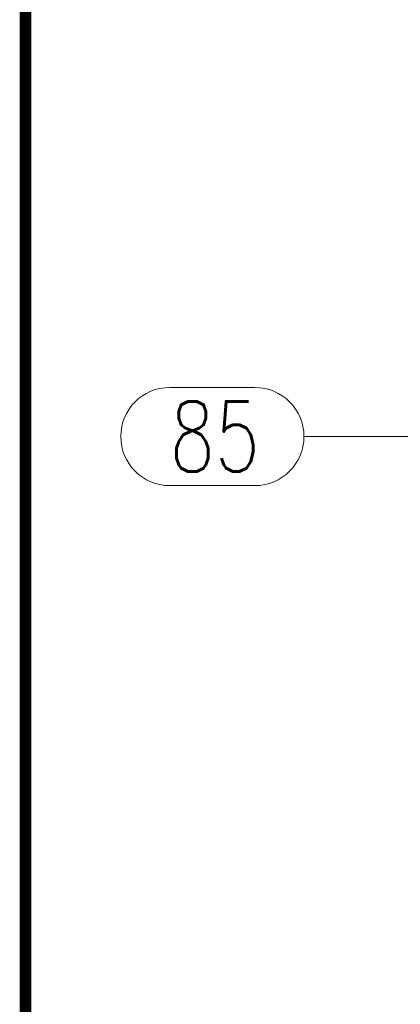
# Model space of a CAD drawing. Header units: millimetres. Extents: x 3526 to 4380, y 11541 to 12002.
# Tile 2 of 127: x 3557 to 3574, y 11583 to 11625. Entities that reach past the tile are written whole.
import ezdxf

# ---------------------------------------------------------------- set-up
doc = ezdxf.new("R2010")
doc.units = ezdxf.units.MM
doc.header["$LTSCALE"] = 10
doc.layers.add('_RAMKA', color=7, linetype='Continuous', lineweight=35)
doc.layers.add('PS_Pos', color=1, linetype='Continuous', lineweight=15)
doc.styles.add('simplex', font='simplex.shx', dxfattribs={"width": 0.75})

# ---------------------------------------------------------------- blocks, each defined once
blk = doc.blocks.new('*X423')
at = {"color": 1}
for p, q in [((3563.816, 11609.624), (3567.459, 11609.624)), ((3569.559, 11607.524), (3574.559, 11607.524)), ((3578.095, 11603.988), (3574.559, 11607.524)), ((3563.816, 11605.424), (3567.459, 11605.424))]:
    blk.add_line(p, q, dxfattribs=at)
for centre, start, end in [((3563.816, 11607.524), 90, 270), ((3567.459, 11607.524), 270, 90)]:
    blk.add_arc(centre, 2.1, start, end, dxfattribs=at)
at = {"color": 2, "style": 'simplex', "width": 0.75}
blk.add_text('85', height=3, dxfattribs=at).set_placement((3563.816, 11606.024))

msp = doc.modelspace()

# ---------------------------------------------------------------- linework, layer by layer
at = {"layer": '_RAMKA', "lineweight": -3, "const_width": 0.5}
msp.add_lwpolyline([(3557.638, 11563.623), (4367.638, 11563.623), (4367.638, 11963.623), (3557.638, 11963.623)], close=True, dxfattribs=at)

# ---------------------------------------------------------------- block references
at = {"layer": 'PS_Pos'}
msp.add_blockref('*X423', (0, 0), dxfattribs=at)

doc.saveas('drawing.dxf')
